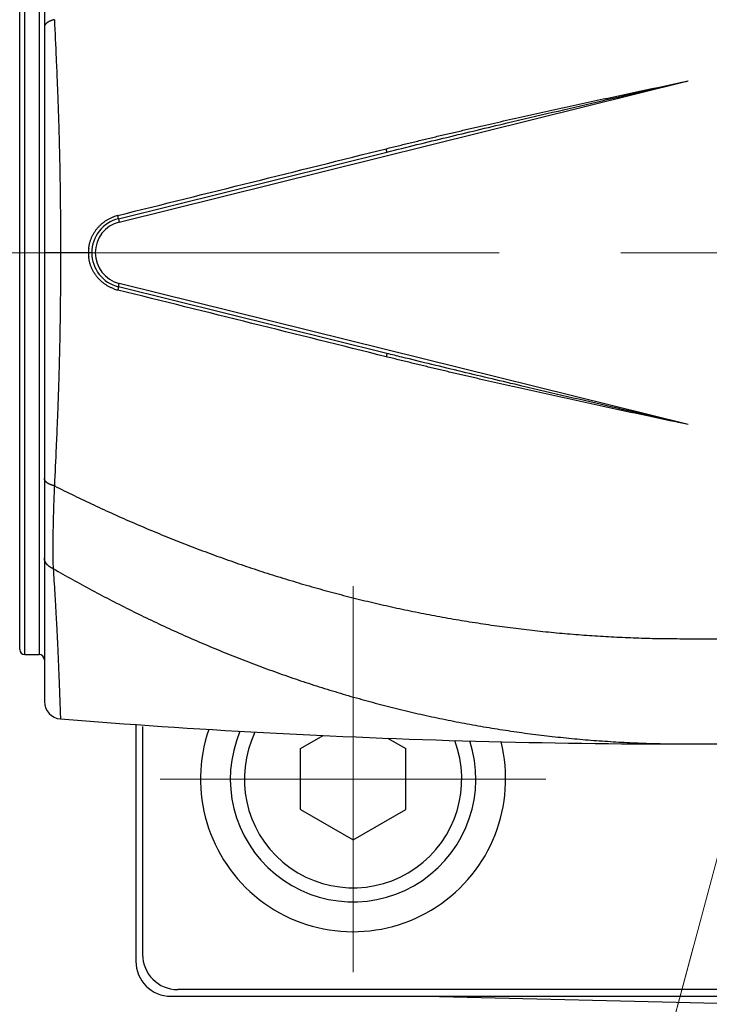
# Model space of a CAD drawing. Header units: millimetres. Extents: x 0 to 1300, y 0 to 891.
# Tile 24 of 141: x 575 to 594, y 257 to 285. Entities that reach past the tile are written whole.
import ezdxf

# ---------------------------------------------------------------- set-up
doc = ezdxf.new("R2010")
doc.units = ezdxf.units.MM
doc.header["$LTSCALE"] = 0.545669
doc.linetypes.add('CENTER', pattern=[50.8, 31.75, -6.35, 6.35, -6.35])
doc.layers.add('NoLayerName_001', color=7, linetype='Continuous')
doc.layers.add('NoLayerName_008', color=7, linetype='Continuous')
doc.styles.get("Standard").update_dxf_attribs({"font": 'txt', "bigfont": 'extfont2'})
doc.dimstyles.get("Standard").update_dxf_attribs({"dimtxt": 2.5, "dimasz": 2.5, "dimexe": 1, "dimexo": 1, "dimtad": 1, "dimdec": 3, "dimzin": 0, "dimdsep": 46, "dimtxsty": 'Standard', "dimcen": 2.5, "dimadec": 3, "dimazin": 0, "dimtfac": 0.75, "dimtdec": 3, "dimtmove": 0, "dimatfit": 3, "dimfxl": 1, "dimarcsym": 0})

# ---------------------------------------------------------------- blocks, each defined once
blk = doc.blocks.new('DIM_0002')
at = {"color": 3, "linetype": 'Continuous', "lineweight": 13}
blk.add_lwpolyline([(50.287, 36.795), (41.205, 2.898), (40.428, 0)], dxfattribs=at)
blk.add_arc((55.593, 56.597), 55.593, 345, 255, dxfattribs=at)
blk = doc.blocks.new('_OPEN30')
at = {"color": 0, "linetype": 'ByBlock', "lineweight": -2}
for p, q in [((-1, 0.267949), (0, 0)), ((0, 0), (-1, -0.267949)), ((0, 0), (-1, 0))]:
    blk.add_line(p, q, dxfattribs=at)
blk = doc.blocks.new('*D31')
at = {"layer": 'Defpoints', "color": 0}
for p in [(554.183, 278.421), (554.283, 278.421), (592.185, 252.607), (592.159, 252.51), (516.089, 239.712)]:
    blk.add_point(p, dxfattribs=at)
at = {"layer": 'NoLayerName_001', "color": 0, "linetype": 'Continuous', "lineweight": 13}
for p, q in [((551.183, 278.421), (504.508, 278.421)), ((591.382, 249.612), (574.619, 187.05))]:
    blk.add_line(p, q, dxfattribs=at)
blk.add_arc((599.102, 278.421), 91.594, 182.81522, 252.18478, dxfattribs=at)
at = {"layer": 'NoLayerName_001', "color": 0, "lineweight": 13, "xscale": 4.5, "yscale": 4.5, "zscale": 4.5}
for p, rotation in [((507.508, 278.421), 91.40761007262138), ((575.395, 189.948), 343.5923899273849)]:
    blk.add_blockref('_OPEN30', p, dxfattribs=dict(at, rotation=rotation))
at = {"layer": 'NoLayerName_001', "color": 0, "lineweight": 13, "insert": (540.414, 219.428), "char_height": 10.5, "attachment_point": 5, "rotation": 315.1485}
blk.add_mtext('\\W0.8000;75%%d', dxfattribs=at)

msp = doc.modelspace()

# ---------------------------------------------------------------- linework, layer by layer
at = {"layer": 'NoLayerName_001', "color": 60, "linetype": 'Continuous', "lineweight": 25}
for p, q in [((575.30164849, 291.20963714), (575.30164849, 265.63203554)), ((574.59782342, 267.11690979), (574.59782342, 289.7247629)), ((574.74777202, 266.97083634), (574.74777202, 289.87083634)), ((575.15164849, 289.87083634), (575.15164849, 266.97083634)), ((577.43492464, 279.29435267), (593.65164849, 283.3178045)), ((577.41084421, 279.39141004), (585.064677, 281.29036496)), ((577.41084421, 279.39141004), (577.43492464, 279.29435267)), ((576.65166034, 278.42083642), (575.30164849, 278.42083641)), ((576.65166034, 278.42083642), (575.30164849, 278.42083641)), ((577.41084421, 277.45026265), (577.43492464, 277.54732002)), ((593.65164849, 273.52386819), (577.43492464, 277.54732002)), ((585.064677, 275.55130773), (577.41084421, 277.45026265)), ((593.65164849, 264.42083634), (599.15164849, 264.42083634))]:
    msp.add_line(p, q, dxfattribs=at)
at = {"layer": 'NoLayerName_001', "color": 60, "linetype": 'CENTER', "lineweight": 13}
msp.add_line((592.15887493, 252.51005266), (600.28916259, 282.85269931), dxfattribs=at)
at = {"layer": 'NoLayerName_001', "color": 4, "linetype": 'CENTER', "lineweight": 13}
msp.add_line((643.70880777, 278.42083634), (554.18310049, 278.42083634), dxfattribs=at)
at = {"layer": 'NoLayerName_001', "color": 110, "linetype": 'CENTER', "lineweight": 13}
for p, q in [((584.10164849, 268.92083634), (584.10164849, 257.92083634)), ((578.60164849, 263.42083634), (589.60164849, 263.42083634))]:
    msp.add_line(p, q, dxfattribs=at)
at = {"layer": 'NoLayerName_001', "color": 110, "linetype": 'Continuous', "lineweight": 25}
for p, q in [((577.90964849, 264.97250998), (577.90964849, 258.22883634)), ((578.10164849, 264.92161712), (578.10164849, 258.42083634)), ((619.10164849, 257.42083634), (579.10164849, 257.42083634)), ((578.90964849, 257.22883634), (619.29364849, 257.22883634))]:
    msp.add_line(p, q, dxfattribs=at)
at = {"layer": 'NoLayerName_001', "color": 7, "linetype": 'Continuous', "lineweight": 25}
for p, q in [((578.10164849, 264.92161712), (578.10164849, 259.37528414)), ((582.60164849, 264.28686175), (583.25040709, 264.6614227)), ((585.08720166, 264.58387776), (585.60164849, 264.28686175)), ((582.60164849, 262.55481094), (582.60164849, 264.28686175)), ((585.60164849, 262.55481094), (585.60164849, 264.28686175)), ((582.60164849, 262.55481094), (584.10164849, 261.68878553)), ((584.10164849, 261.68878553), (585.60164849, 262.55481094)), ((586.16564849, 257.22883634), (618.05404294, 256.46958886))]:
    msp.add_line(p, q, dxfattribs=at)
at = {"layer": 'NoLayerName_001', "color": 60, "linetype": 'Continuous', "lineweight": 25}
for centre, radius, start, end in [((577.65164849, 278.42083634), 1, 103.934014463, 256.065985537), ((577.65164849, 278.42083634), 0.89999387, 103.934014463, 256.065985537), ((577.6613586, 278.40901794), 1.10693942, 104.539477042, 110.274196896), ((577.65907896, 278.41733141), 1.0983199, 103.936923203, 104.53323947), ((577.64960886, 278.42035281), 1.09035924, 173.455627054, 179.974591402), ((577.64955366, 278.42131488), 1.09030404, 180.025147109, 186.547055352), ((577.66151251, 278.43311318), 1.10742137, 249.72899154, 255.458766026), ((577.6592951, 278.42502613), 1.09903663, 255.464808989, 256.060740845), ((574.74777202, 267.12083634), 0.15, 181.500002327, 270), ((575.15164849, 266.82083634), 0.15, 0, 89.999997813), ((575.80164849, 265.63203497), 0.5, 179.999946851, 265.435640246), ((593.65230844, 489.2362705), 224.81562585, 265.4356721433, 266.9129088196)]:
    msp.add_arc(centre, radius, start, end, dxfattribs=at)
at = {"layer": 'NoLayerName_001', "color": 110, "linetype": 'Continuous', "lineweight": 25}
for centre, radius, start, end in [((584.10164849, 263.42083634), 4.35, 161.011168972, 14.145613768), ((578.90964849, 258.22883634), 1, 180, 270), ((579.10164849, 258.42083634), 1, 180, 270)]:
    msp.add_arc(centre, radius, start, end, dxfattribs=at)
at = {"layer": 'NoLayerName_001', "color": 7, "linetype": 'Continuous', "lineweight": 25}
for radius, start, end in [(3.5, 157.080518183, 18.075821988), (3.1, 154.407700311, 20.749055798)]:
    msp.add_arc((584.10164849, 263.42083634), radius, start, end, dxfattribs=at)
at = {"layer": 'NoLayerName_001', "color": 60, "linetype": 'Continuous', "lineweight": 25}
for points, knots in [([(575.58672153, 285.0630152), (575.58263339, 285.06207036), (575.57444456, 285.06022551), (575.5622231, 285.05718605), (575.55004221, 285.05397371), (575.53791532, 285.05055265), (575.52584751, 285.04692349), (575.51384612, 285.04307705), (575.50191789, 285.03900678), (575.49006969, 285.03470549), (575.47830847, 285.03016589), (575.46664147, 285.02538197), (575.45507931, 285.02034451), (575.44363981, 285.01503343), (575.43234166, 285.00943099), (575.42120391, 285.00351903), (575.41024555, 284.99727949), (575.39948561, 284.9906943), (575.38894314, 284.98374529), (575.37863933, 284.97641596), (575.36860374, 284.96869631), (575.35890959, 284.96054113), (575.34964136, 284.9519127), (575.34088571, 284.94277431), (575.33272988, 284.93308894), (575.32526189, 284.92282032), (575.31858398, 284.91195118), (575.31280929, 284.90052351), (575.30804243, 284.88862864), (575.30449582, 284.87637569), (575.30206738, 284.86388889), (575.30190852, 284.85544757), (575.30164849, 284.85125683)], [0, 0, 0, 0, 0.01258770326, 0.02518122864, 0.0377786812, 0.05037857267, 0.06297984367, 0.07558188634, 0.08818456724, 0.1007882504, 0.11339382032, 0.12600268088, 0.1386145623, 0.1512262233, 0.16383568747, 0.17644286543, 0.18904971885, 0.2016604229, 0.21428152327, 0.22692208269, 0.23958625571, 0.25225497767, 0.26491276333, 0.2775568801, 0.29019946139, 0.30286956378, 0.31561310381, 0.32842691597, 0.34123860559, 0.35399211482, 0.36666104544, 0.37925744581, 0.37925744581, 0.37925744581, 0.37925744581]), ([(575.58672153, 285.0630152), (575.60367751, 284.694226), (575.62815607, 284.17795444), (575.65696394, 283.51405543), (575.67491236, 283.07140181), (575.68865157, 282.70247538), (575.69884406, 282.40730599), (575.70606861, 282.18591499), (575.71285532, 281.9645102), (575.71918278, 281.74309174), (575.72504342, 281.52166024), (575.73044481, 281.30021683), (575.73539137, 281.07876256), (575.73988835, 280.85729853), (575.74394082, 280.63582581), (575.74755372, 280.4143455), (575.75073272, 280.19285867), (575.75348072, 279.97136628), (575.75659446, 279.67603712), (575.7594489, 279.3068661), (575.76155495, 278.86385292), (575.76165545, 278.5685081), (575.76186864, 278.42083634)], [0, 0, 0, 0, 1.1075363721, 1.5505513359, 1.993568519, 2.4365864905, 2.6580953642, 2.8796040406, 3.1011126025, 3.3226212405, 3.5441301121, 3.7656392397, 3.9871486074, 4.2086581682, 4.4301678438, 4.6516775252, 4.8731870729, 5.094696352, 5.3162054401, 5.759223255, 6.2022406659, 6.6452564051, 6.6452564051, 6.6452564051, 6.6452564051]), ([(585.04539088, 281.38518676), (585.1595686, 281.41340619), (585.38786682, 281.47007908), (585.73066052, 281.55368492), (586.07364188, 281.63652111), (586.41683359, 281.71848744), (586.7602096, 281.79968055), (587.10375712, 281.88014365), (587.44745981, 281.95993697), (587.90592303, 282.06548367), (588.47934546, 282.19591392), (589.16793478, 282.35028728), (589.85694194, 282.50278184), (590.54631078, 282.65363483), (591.35094701, 282.82792689), (592.3859305, 283.0499329), (593.19144208, 283.22014073), (593.65164849, 283.3178045)], [0, 0, 0, 0, 0.3528398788, 0.7056809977, 1.0585236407, 1.411367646, 1.764212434, 2.117057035, 2.4699002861, 2.8227421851, 3.5284236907, 4.2341041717, 4.9397838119, 5.6454639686, 6.3511460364, 7.4096722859, 8.8210380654, 8.8210380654, 8.8210380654, 8.8210380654]), ([(585.064677, 281.29036496), (585.35024592, 281.36070761), (585.92122148, 281.50205849), (586.77866589, 281.71009315), (587.63658743, 281.91615767), (588.63808339, 282.1541179), (589.78329192, 282.42334614), (591.35874215, 282.79013034), (592.64838957, 283.08744028), (593.5083278, 283.28488626), (593.65164849, 283.3178045)], [0, 0, 0, 0, 0.882314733, 1.7646323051, 2.6469541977, 3.5292791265, 4.8527636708, 6.1762390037, 8.3820248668, 8.8231822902, 8.8231822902, 8.8231822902, 8.8231822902]), ([(585.06467694, 281.29036519), (585.06477116, 281.29108723), (585.06515389, 281.29260287), (585.06458938, 281.29477039), (585.06451468, 281.29688147), (585.06431157, 281.29888432), (585.06401248, 281.30093979), (585.06364009, 281.30307618), (585.06268345, 281.3080717), (585.06173051, 281.31304951), (585.0607568, 281.31799222), (585.06033428, 281.32008856), (585.05990246, 281.32219042), (585.05946233, 281.32429715), (585.05901517, 281.32640718), (585.0584112, 281.32922319), (585.05764574, 281.33274023), (585.05671786, 281.33695483), (585.05578108, 281.34116162), (585.05483512, 281.34536261), (585.05387952, 281.34956039), (585.05291407, 281.35375665), (585.05193897, 281.35795206), (585.0509546, 281.36214648), (585.04996131, 281.36633964), (585.0489596, 281.37053133), (585.0479495, 281.3747212), (585.04676334, 281.3796072), (585.0459042, 281.38309418), (585.04539088, 281.38518676)], [0, 0, 0, 0, 0.002184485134, 0.004582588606, 0.006570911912, 0.008526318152, 0.010616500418, 0.012801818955, 0.015031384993, 0.025875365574, 0.028006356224, 0.030144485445, 0.032290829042, 0.034443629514, 0.036601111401, 0.038761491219, 0.0430837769, 0.047399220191, 0.051708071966, 0.056013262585, 0.060317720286, 0.064623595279, 0.0689309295, 0.073239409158, 0.077548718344, 0.081858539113, 0.086168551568, 0.090478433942, 0.096942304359, 0.096942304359, 0.096942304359, 0.096942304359]), ([(576.56635452, 278.54462395), (576.56813029, 278.55791364), (576.57132255, 278.58456177), (576.57828496, 278.62424143), (576.5865322, 278.66370459), (576.59628449, 278.70285783), (576.60746337, 278.74164577), (576.62007071, 278.78000275), (576.63408626, 278.8178662), (576.64949879, 278.85517355), (576.66628574, 278.89187005), (576.68441489, 278.92791023), (576.70385715, 278.96324969), (576.72458289, 278.99784441), (576.74656263, 279.03165025), (576.76976689, 279.0646231), (576.79416622, 279.0967189), (576.81973122, 279.12789351), (576.84642418, 279.15810975), (576.87420771, 279.18733095), (576.90304447, 279.21552046), (576.93289712, 279.24264165), (576.96372842, 279.26865773), (576.99550072, 279.29353237), (577.02817617, 279.3172263), (577.06170707, 279.33970675), (577.09603649, 279.36094955), (577.13110962, 279.38092228), (577.16686363, 279.39961286), (577.20326418, 279.41693493), (577.24017103, 279.43307841), (577.26529968, 279.44250172), (577.27778944, 279.44737702)], [0, 0, 0, 0, 0.0402234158, 0.080496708, 0.1208099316, 0.1611526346, 0.2015141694, 0.2418840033, 0.2822520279, 0.3226091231, 0.3629527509, 0.4032858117, 0.4436106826, 0.4839291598, 0.5242426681, 0.564552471, 0.6048598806, 0.6451665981, 0.6854748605, 0.7257865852, 0.7661033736, 0.8064267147, 0.8467581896, 0.8870996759, 0.9274533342, 0.9678165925, 1.0081810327, 1.0485372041, 1.0888751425, 1.129184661, 1.1694556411, 1.2096783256, 1.2096783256, 1.2096783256, 1.2096783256]), ([(577.41084421, 279.39141004), (577.41108182, 279.39206008), (577.41180096, 279.39339083), (577.41150863, 279.39556263), (577.41151014, 279.3976189), (577.41134949, 279.39959732), (577.4111516, 279.40160786), (577.41089876, 279.40368233), (577.41061316, 279.40578654), (577.41030723, 279.40789036), (577.40999093, 279.40997654), (577.40966464, 279.41204152), (577.40932878, 279.41409108), (577.40898333, 279.41613172), (577.40862836, 279.41816972), (577.40826434, 279.42020955), (577.40789156, 279.42225304), (577.4075106, 279.4242997), (577.40712215, 279.42634835), (577.40672694, 279.42839779), (577.40632566, 279.43044684), (577.40591903, 279.43249442), (577.40550761, 279.43453988), (577.40509165, 279.43658303), (577.40467132, 279.4386241), (577.40424678, 279.44066339), (577.40381818, 279.44270117), (577.40338567, 279.44473775), (577.40280397, 279.44745208), (577.40206794, 279.45084356), (577.4011712, 279.45491113), (577.4002612, 279.4589767), (577.39933841, 279.4630401), (577.3984032, 279.46710114), (577.39745612, 279.47115968), (577.39649713, 279.47521542), (577.39552834, 279.4792686), (577.39487202, 279.48196809), (577.39454518, 279.48331807)], [0, 0, 0, 0, 0.002076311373, 0.004375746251, 0.00635289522, 0.008285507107, 0.010315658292, 0.012417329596, 0.01455337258, 0.016686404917, 0.018795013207, 0.020883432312, 0.02295815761, 0.025025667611, 0.027092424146, 0.02916418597, 0.031241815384, 0.033324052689, 0.035409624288, 0.037497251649, 0.039585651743, 0.041673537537, 0.043759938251, 0.045844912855, 0.047928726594, 0.050011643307, 0.052093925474, 0.05417583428, 0.056257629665, 0.060421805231, 0.064587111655, 0.068753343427, 0.072920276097, 0.077087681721, 0.081255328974, 0.085422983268, 0.089590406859, 0.093757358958, 0.093757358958, 0.093757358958, 0.093757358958]), ([(575.76186864, 278.42083634), (575.76165545, 278.27316458), (575.76155495, 277.97781976), (575.7594489, 277.53480659), (575.75659446, 277.16563556), (575.75348072, 276.8703064), (575.75073272, 276.64881401), (575.74755372, 276.42732718), (575.74394081, 276.20584687), (575.73988834, 275.98437416), (575.73539137, 275.76291012), (575.73044481, 275.54145586), (575.72504342, 275.32001244), (575.71918277, 275.09858094), (575.71285532, 274.87716248), (575.70606861, 274.6557577), (575.69884407, 274.4343667), (575.68865157, 274.1391973), (575.67491237, 273.77027088), (575.65696394, 273.32761725), (575.62815606, 272.66371824), (575.60367751, 272.14744668), (575.58672153, 271.77865748)], [0, 0, 0, 0, 0.4430157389, 0.8860331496, 1.3290509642, 1.5505600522, 1.7720693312, 1.9935788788, 2.21508856, 2.4365982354, 2.6581077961, 2.8796171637, 3.1011262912, 3.3226351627, 3.5441438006, 3.7656523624, 3.9871610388, 4.2086699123, 4.6516878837, 5.0947050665, 5.53772003, 6.6452564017, 6.6452564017, 6.6452564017, 6.6452564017]), ([(577.27783416, 277.39428066), (577.26534416, 277.3991553), (577.24021506, 277.40857727), (577.20330741, 277.42471876), (577.166906, 277.44203887), (577.13115107, 277.46072754), (577.09607696, 277.48069843), (577.06174653, 277.50193945), (577.0282146, 277.52441821), (576.99553811, 277.54811057), (576.96376475, 277.57298373), (576.93293239, 277.59899843), (576.90307865, 277.62611832), (576.87424078, 277.6543066), (576.84645612, 277.68352665), (576.819762, 277.71374177), (576.79419579, 277.74491531), (576.76979522, 277.77701007), (576.74658967, 277.80998192), (576.72460858, 277.84378679), (576.70388146, 277.87838057), (576.68443774, 277.91371915), (576.66630708, 277.94975847), (576.64951855, 277.98645416), (576.63410438, 278.02376075), (576.62008712, 278.06162349), (576.60747802, 278.09997981), (576.59629734, 278.13876716), (576.58654322, 278.17791986), (576.57829412, 278.21738255), (576.57132986, 278.2570618), (576.56813637, 278.28370974), (576.56635998, 278.29699932)], [0, 0, 0, 0, 0.0402226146, 0.0804935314, 0.1208029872, 0.1611408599, 0.2014969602, 0.2418613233, 0.2822244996, 0.3225780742, 0.3629194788, 0.403250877, 0.4435741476, 0.4838908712, 0.5242025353, 0.5645107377, 0.6048173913, 0.6451247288, 0.6854344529, 0.7257478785, 0.7660662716, 0.806391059, 0.8467240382, 0.8870675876, 0.9274246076, 0.967792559, 1.008162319, 1.048523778, 1.0888664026, 1.1291795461, 1.1694527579, 1.2096760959, 1.2096760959, 1.2096760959, 1.2096760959]), ([(577.4108496, 277.45028438), (577.41108716, 277.44963417), (577.41180623, 277.44830299), (577.41151348, 277.44613069), (577.41151501, 277.44407385), (577.41135439, 277.44209491), (577.41115643, 277.4400839), (577.41090348, 277.43800899), (577.41061773, 277.43590431), (577.41031164, 277.4338), (577.40999521, 277.43171332), (577.40966879, 277.42964784), (577.40933282, 277.42759777), (577.40898726, 277.42555664), (577.40863219, 277.42351815), (577.40826805, 277.42147783), (577.40789516, 277.41943386), (577.40751407, 277.41738671), (577.4071255, 277.41533758), (577.40673016, 277.41328765), (577.40632876, 277.41123812), (577.40592199, 277.40919005), (577.40551044, 277.40714411), (577.40509435, 277.40510047), (577.40467389, 277.40305891), (577.40424922, 277.40101914), (577.40382049, 277.39898087), (577.40338786, 277.39694381), (577.40280598, 277.39422883), (577.40206973, 277.39083654), (577.40117272, 277.386768), (577.40026246, 277.38270147), (577.39933939, 277.3786371), (577.3984039, 277.3745751), (577.39745653, 277.3705156), (577.39649726, 277.36645889), (577.39552818, 277.36240475), (577.39487166, 277.35970462), (577.39454473, 277.35835431)], [0, 0, 0, 0, 0.002076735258, 0.004376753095, 0.006354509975, 0.008287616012, 0.010318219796, 0.01242034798, 0.014556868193, 0.016690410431, 0.018799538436, 0.020888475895, 0.022963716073, 0.025031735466, 0.027098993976, 0.029171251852, 0.031249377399, 0.033332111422, 0.035418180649, 0.037506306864, 0.039595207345, 0.041683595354, 0.043770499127, 0.04585597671, 0.047940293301, 0.050023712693, 0.052106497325, 0.054188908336, 0.056271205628, 0.060436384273, 0.064602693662, 0.068769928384, 0.072937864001, 0.077106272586, 0.08127492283, 0.085443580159, 0.089612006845, 0.093779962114, 0.093779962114, 0.093779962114, 0.093779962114]), ([(585.06467701, 275.5513078), (585.06477122, 275.5505858), (585.06515394, 275.54907023), (585.06458921, 275.54690272), (585.06451453, 275.54479152), (585.06431149, 275.5427885), (585.06401243, 275.54073298), (585.06364005, 275.53859663), (585.06268337, 275.53360116), (585.0617304, 275.52862336), (585.06075671, 275.52368062), (585.06033418, 275.52158426), (585.05990237, 275.51948239), (585.05946224, 275.51737565), (585.05901508, 275.51526562), (585.05841111, 275.51244961), (585.05764564, 275.50893256), (585.05671775, 275.50471795), (585.05578097, 275.50051114), (585.054835, 275.49631014), (585.05387939, 275.49211234), (585.05291394, 275.48791606), (585.05193884, 275.48372063), (585.05095445, 275.4795262), (585.04996116, 275.47533302), (585.04895944, 275.47114132), (585.04794933, 275.46695144), (585.04676317, 275.46206541), (585.04590402, 275.45857843), (585.0453907, 275.45648583)], [0, 0, 0, 0, 0.002184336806, 0.004582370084, 0.006570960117, 0.008526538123, 0.010616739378, 0.012801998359, 0.015031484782, 0.025875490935, 0.028006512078, 0.030144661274, 0.032291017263, 0.034443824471, 0.036601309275, 0.038761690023, 0.043083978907, 0.047399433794, 0.051708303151, 0.056013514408, 0.060317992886, 0.064623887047, 0.068931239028, 0.073239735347, 0.077549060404, 0.081858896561, 0.086168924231, 0.090478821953, 0.096942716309, 0.096942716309, 0.096942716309, 0.096942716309]), ([(593.65164849, 273.52386819), (593.1914421, 273.62153203), (592.38593057, 273.79174009), (591.35094706, 274.01374605), (590.54631082, 274.188038), (589.85694195, 274.33889088), (589.16793475, 274.49138529), (588.4793454, 274.64575851), (587.90592297, 274.77618872), (587.44745975, 274.88173544), (587.10375708, 274.96152884), (586.76020958, 275.04199204), (586.4168336, 275.12318527), (586.07364192, 275.20515171), (585.73066057, 275.28798796), (585.38786687, 275.37159378), (585.15956862, 275.42826655), (585.04539089, 275.45648592)], [0, 0, 0, 0, 1.411365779, 2.4698920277, 3.1755740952, 3.881254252, 4.5869338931, 5.2926143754, 5.9982958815, 6.3511377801, 6.7039810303, 7.0568256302, 7.4096704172, 7.762514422, 8.115357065, 8.4681981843, 8.8210380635, 8.8210380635, 8.8210380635, 8.8210380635]), ([(593.65164849, 273.52386819), (592.93515062, 273.68891662), (591.78853139, 273.95203291), (590.21290385, 274.31804842), (589.06747791, 274.58634196), (588.06574768, 274.82331085), (587.20755335, 275.02824451), (586.34989757, 275.23540629), (585.63564205, 275.40992065), (585.20743246, 275.51601889), (585.064677, 275.55130773)], [0, 0, 0, 0, 2.2057859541, 3.5292594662, 4.8527407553, 5.735065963, 6.6173896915, 7.4997094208, 8.3820252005, 8.8231825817, 8.8231825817, 8.8231825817, 8.8231825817]), ([(575.58672126, 271.77865722), (575.58263312, 271.77960206), (575.57444429, 271.78144692), (575.56222283, 271.78448638), (575.55004194, 271.78769873), (575.53791505, 271.79111979), (575.52584724, 271.79474896), (575.51384586, 271.7985954), (575.50191763, 271.80266568), (575.49006943, 271.80696698), (575.47830821, 271.81150658), (575.46664121, 271.81629051), (575.45507905, 271.82132798), (575.44363955, 271.82663907), (575.43234141, 271.83224152), (575.42120366, 271.83815348), (575.4102453, 271.84439302), (575.39948537, 271.85097823), (575.3889429, 271.85792724), (575.3786391, 271.86525659), (575.36860352, 271.87297625), (575.35890937, 271.88113145), (575.34964115, 271.88975989), (575.34088551, 271.89889828), (575.3327297, 271.90858367), (575.32526173, 271.91885231), (575.31858384, 271.92972146), (575.31280917, 271.94114914), (575.30804234, 271.95304403), (575.30449576, 271.96529698), (575.30206735, 271.9777838), (575.30190851, 271.98622512), (575.30164849, 271.99041586)], [0, 0, 0, 0, 0.01258770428, 0.0251812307, 0.03777868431, 0.05037857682, 0.06297984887, 0.07558189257, 0.08818457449, 0.10078825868, 0.11339382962, 0.12600269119, 0.13861457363, 0.15122623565, 0.16383570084, 0.17644287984, 0.18904973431, 0.20166043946, 0.21428154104, 0.22692210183, 0.23958627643, 0.25225500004, 0.26491278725, 0.27755690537, 0.29019948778, 0.30286959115, 0.31561313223, 0.32842694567, 0.34123863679, 0.3539921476, 0.36666107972, 0.37925748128, 0.37925748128, 0.37925748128, 0.37925748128]), ([(575.58672126, 271.77865722), (575.58546444, 271.75245363), (575.58288442, 271.70004953), (575.5794127, 271.6214245), (575.57614845, 271.54279031), (575.57311202, 271.46414632), (575.57026721, 271.38549458), (575.56670149, 271.28061712), (575.56260802, 271.14950906), (575.5573303, 270.96594649), (575.55184609, 270.7561474), (575.54678454, 270.5463384), (575.54320666, 270.38897613), (575.54117731, 270.28406033), (575.53988711, 270.20536904), (575.53888922, 270.12667225), (575.53824241, 270.04796898), (575.53800585, 269.96925875), (575.53823878, 269.89054365), (575.53899321, 269.81182876), (575.54032433, 269.73312182), (575.54227554, 269.65443045), (575.54493423, 269.57576467), (575.54822369, 269.49712553), (575.55119433, 269.44473973), (575.5525824, 269.41854256)], [0, 0, 0, 0, 0.0787011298, 0.1574023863, 0.2361041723, 0.3148066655, 0.393509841, 0.4722134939, 0.6296206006, 0.7870250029, 1.0231283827, 1.2592320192, 1.4166351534, 1.4953364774, 1.5740379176, 1.6527403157, 1.731445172, 1.8101547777, 1.8888708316, 1.9675899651, 2.0463083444, 2.1250232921, 2.2037333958, 2.2824386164, 2.3611403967, 2.3611403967, 2.3611403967, 2.3611403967]), ([(575.58672138, 271.77865734), (575.77350692, 271.68640871), (576.1461755, 271.49996792), (576.710872, 271.23183263), (577.27894451, 270.97074648), (577.85090688, 270.71810503), (578.42649559, 270.47373908), (579.00565558, 270.23789909), (579.5882755, 270.01072197), (580.17425998, 269.7923795), (580.76350044, 269.5830176), (581.35587262, 269.38274234), (581.95125386, 269.19166647), (582.54952075, 269.00990108), (583.15055005, 268.83755759), (583.75421857, 268.67474781), (584.36040228, 268.5215819), (584.96897446, 268.37817757), (585.57978831, 268.24459288), (586.19269076, 268.12087531), (586.80752809, 268.00707573), (587.42414639, 267.90324401), (588.0423919, 267.80943086), (588.6621104, 267.72568474), (589.28314408, 267.6520629), (589.90531932, 267.58858686), (590.52844691, 267.53521292), (591.15233366, 267.49194734), (591.77678528, 267.45865037), (592.40160896, 267.43571709), (593.02660688, 267.42154971), (593.44332552, 267.42183996), (593.65164849, 267.42076858)], [0, 0, 0, 0, 0.6249702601, 1.2500689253, 1.8752622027, 2.5005206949, 3.1258195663, 3.7511387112, 4.3764629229, 5.0017820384, 5.6270890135, 6.2523773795, 6.8776434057, 7.5028864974, 8.1281093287, 8.7533179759, 9.3785220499, 10.0037333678, 10.6289565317, 11.2541929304, 11.8794447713, 12.5047152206, 13.1300085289, 13.7553301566, 14.380686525, 15.006071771, 15.6314622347, 16.2568310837, 16.8821495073, 17.5073868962, 18.1325110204, 18.7574882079, 18.7574882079, 18.7574882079, 18.7574882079]), ([(575.55258213, 269.41854223), (575.54831319, 269.42031497), (575.53973997, 269.42378617), (575.5270685, 269.42944886), (575.51451915, 269.43539239), (575.50212625, 269.44166916), (575.48989877, 269.44826988), (575.47785251, 269.45520185), (575.4660014, 269.46246785), (575.45436003, 269.470072), (575.44294365, 269.4780167), (575.43177152, 269.48630546), (575.42086735, 269.49494298), (575.41025569, 269.50393256), (575.39996126, 269.51327764), (575.39000874, 269.5229816), (575.38042286, 269.53304787), (575.37122864, 269.54347955), (575.36245369, 269.55427652), (575.35412826, 269.56543286), (575.34628636, 269.57693843), (575.33896345, 269.58878155), (575.33219493, 269.60095054), (575.32601651, 269.61343375), (575.32046327, 269.6262189), (575.31557562, 269.63928878), (575.31137797, 269.65260922), (575.30789263, 269.66613569), (575.30513364, 269.67982083), (575.30315871, 269.69361788), (575.30186134, 269.70747689), (575.30178489, 269.71674319), (575.30164849, 269.72136638)], [0, 0, 0, 0, 0.01386717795, 0.02774504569, 0.04163048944, 0.05552108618, 0.06941514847, 0.08331177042, 0.09721087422, 0.11111325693, 0.12502044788, 0.13893081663, 0.15284004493, 0.16674531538, 0.18064561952, 0.19454189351, 0.20843715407, 0.2223366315, 0.23624669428, 0.25016494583, 0.26408543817, 0.27800496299, 0.29192340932, 0.30584406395, 0.31977390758, 0.33372258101, 0.34768661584, 0.36165269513, 0.3756086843, 0.38954442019, 0.40345230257, 0.41732790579, 0.41732790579, 0.41732790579, 0.41732790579]), ([(575.55258213, 269.41854223), (575.56731697, 269.18499375), (575.58899694, 268.84767069), (575.61427087, 268.43241552), (575.62945544, 268.1728443), (575.64112664, 267.96515973), (575.65095647, 267.7834148), (575.65910334, 267.62761866), (575.66695299, 267.47180726), (575.67450982, 267.31598134), (575.68299437, 267.13416867), (575.69223169, 266.9263618), (575.70202185, 266.69255335), (575.7123131, 266.43274239), (575.72773917, 266.0170055), (575.7404457, 265.65320696), (575.75124987, 265.3673952), (575.7544954, 265.28945849), (575.75791707, 265.21152922), (575.76057714, 265.15959427), (575.76185981, 265.13362434)], [0, 0, 0, 0, 0.7020384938, 1.0140557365, 1.2480692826, 1.4820828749, 1.6380918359, 1.7941007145, 1.9501096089, 2.1061185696, 2.2621275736, 2.4961409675, 2.7301539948, 2.9641669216, 3.2761844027, 3.9782219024, 4.0562274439, 4.1342309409, 4.2122344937, 4.2902392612, 4.2902392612, 4.2902392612, 4.2902392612]), ([(575.55258248, 269.41854266), (575.73621267, 269.31470576), (576.10238182, 269.10497562), (576.65851284, 268.80253519), (577.21875052, 268.50757627), (577.78373712, 268.22161838), (578.35317794, 267.94453379), (578.92702951, 267.67663656), (579.50518058, 267.4181213), (580.08753771, 267.16921952), (580.67398844, 266.93013989), (581.26439252, 266.70104044), (581.85860887, 266.48208804), (582.45649516, 266.2734479), (583.05790923, 266.07528554), (583.66270904, 265.88776714), (584.2707512, 265.71105615), (584.8818883, 265.5453289), (585.49594094, 265.39068473), (586.11271622, 265.24720092), (586.7320201, 265.11496169), (587.35365802, 264.99404944), (587.97743567, 264.8845478), (588.60315816, 264.78653735), (589.23062621, 264.70011065), (589.85961794, 264.62531373), (590.48988715, 264.56209441), (591.12118249, 264.51046179), (591.75325042, 264.47025654), (592.38584125, 264.44193307), (593.01869151, 264.42366007), (593.44069697, 264.42264133), (593.65164808, 264.42073725)], [0, 0, 0, 0, 0.6328659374, 1.2658887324, 1.8990246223, 2.5322366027, 3.1654946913, 3.7987761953, 4.4320659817, 5.0653566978, 5.6986423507, 6.3319104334, 6.9651521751, 7.5983641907, 8.231548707, 8.86471379, 9.4978735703, 10.1310464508, 10.7642383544, 11.3974483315, 12.03067723, 12.6639279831, 13.2972058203, 13.9305184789, 14.5638760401, 15.1972736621, 15.8306811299, 16.4640633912, 17.0973825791, 17.7305983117, 18.3636679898, 18.9965470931, 18.9965470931, 18.9965470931, 18.9965470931])]:
    msp.add_open_spline(points, degree=3, knots=knots, dxfattribs=at)
for points in [[(577.39454518, 279.48331807), (578.6696861, 279.8002962), (581.21996794, 280.43425246), (583.77024978, 281.06820872), (585.0453907, 281.38518685)], [(585.0453907, 275.45648583), (583.77024978, 275.77346396), (581.21996794, 276.40742023), (578.66968611, 277.04137649), (577.39454519, 277.35835462)]]:
    msp.add_open_spline(points, degree=3, dxfattribs=at)
at = {"layer": 'NoLayerName_008', "color": 60, "linetype": 'Continuous', "lineweight": 25}
for p, q in [((593.65164849, 267.42083634), (599.15164849, 267.42083634)), ((574.74777202, 266.97083634), (575.15164849, 266.97083634)), ((593.65164808, 264.42083634), (599.15164849, 264.42083634)), ((593.65164849, 264.42073725), (593.65164849, 264.43350318))]:
    msp.add_line(p, q, dxfattribs=at)
msp.add_arc((593.65274564, 489.26726801), 224.84660192, 266.9132229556, 269.9997204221, dxfattribs=at)

# ---------------------------------------------------------------- block references
at = {"layer": 'NoLayerName_001', "color": 3, "linetype": 'Continuous', "lineweight": 13}
msp.add_blockref('DIM_0002', (543.50842285, 221.82417297), dxfattribs=at)

# ---------------------------------------------------------------- dimensions: what is measured, and where the dimension line sits
dim = msp.add_angular_dim_2l(base=(516.08939874, 239.71158856), line1=((592.15887493, 252.51005266), (592.18475683, 252.60664524)), line2=((554.18310049, 278.42083634), (554.28310049, 278.42083634)), text='\\W0.8000;<>', dimstyle='Standard', override={"dimtxt": 10.5, "dimasz": 4.5, "dimexe": 3, "dimexo": 3, "dimgap": 3, "dimblk": 'OPEN30', "dimclrd": 0, "dimclre": 0, "dimclrt": 0, "dimazin": 2, "dimtp": 0, "dimtm": 0, "dimlwd": 13, "dimlwe": 13}, dxfattribs=at)
dim.commit()
dim.dimension.update_dxf_attribs({"geometry": '*D31', "text_midpoint": (534.5030311, 213.48657649), "dimtype": 162})

doc.saveas('drawing.dxf')
